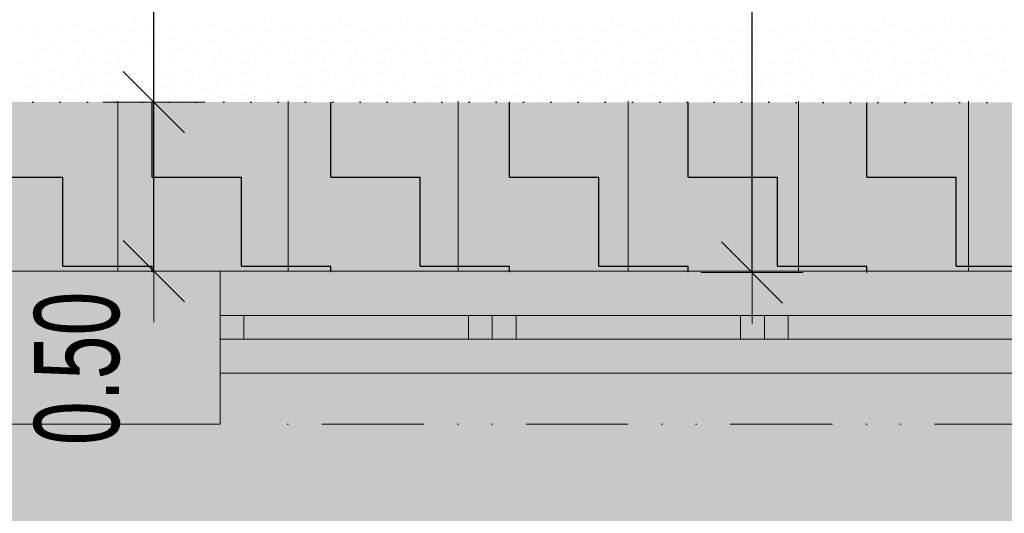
# Model space of a CAD drawing. Header units: millimetres. Extents: x -211955 to 157391, y -241491 to 94238.
# Tile 83 of 138: x -2752 to 142, y -47976 to -46525. Entities that reach past the tile are written whole.
import ezdxf

# ---------------------------------------------------------------- set-up
doc = ezdxf.new("R2010")
doc.units = ezdxf.units.MM
doc.header["$PDMODE"] = 65
doc.linetypes.add('JIS_09_15', pattern=[600, 300, -100, 0, -100, 0, -100])
doc.linetypes.add('Teckovana 0.5x_2', pattern=[80, 0, -80])
for name, color, linetype, lineweight in [('XR$2$PŮDORYS 1.NP - STÁVAJÍCÍ_1', 7, 'Continuous', 25), ('XR$3$SITUACE - BOURÁNÍ_1', 7, 'Continuous', 25), ('XR$4$SITUACE - BOURÁNÍ - KOTY_1', 7, 'Continuous', 25)]:
    doc.layers.add(name, color=color, linetype=linetype, lineweight=lineweight)
doc.styles.add('ARIALNARROW', font='ARIALN.TTF')
doc.dimstyles.new('DIMSTYLE_4', dxfattribs={"dimtxt": 250, "dimasz": 300, "dimexe": 0, "dimexo": 0, "dimgap": 125, "dimtad": 2, "dimlfac": 0.001, "dimrnd": 0.05, "dimzin": 4, "dimdsep": 46, "dimtxsty": 'ARIALNARROW', "dimblk1": 'ALL_ML_STRICH', "dimblk2": 'ALL_ML_STRICH', "dimsah": 1, "dimcen": 0, "dimclrd": 6, "dimclre": 6, "dimclrt": 6, "dimadec": 0, "dimazin": 0, "dimtfac": 1, "dimtdec": 0, "dimtix": 1, "dimtmove": 2, "dimatfit": 3, "dimfxl": 0, "dimtzin": 0, "dimlwd": 0, "dimlwe": 18, "dimarcsym": 0})
doc.dimstyles.new('DIMSTYLE_5', dxfattribs={"dimtxt": 250, "dimasz": 300, "dimexe": 0, "dimexo": 0, "dimgap": 125, "dimtad": 2, "dimlfac": 0.001, "dimrnd": 0.05, "dimzin": 4, "dimdsep": 46, "dimtxsty": 'ARIALNARROW', "dimblk1": 'ALL_ML_STRICH', "dimblk2": 'ALL_ML_STRICH', "dimsah": 1, "dimcen": 0, "dimclrd": 6, "dimclre": 6, "dimclrt": 6, "dimadec": 0, "dimazin": 0, "dimtfac": 1, "dimtdec": 0, "dimtix": 1, "dimtmove": 2, "dimatfit": 3, "dimfxl": 0, "dimtvp": 1.2, "dimtzin": 0, "dimlwd": 0, "dimlwe": 18, "dimarcsym": 0})

# ---------------------------------------------------------------- blocks, each defined once
blk = doc.blocks.new('VZOR_0')
at = {"layer": 'XR$3$SITUACE - BOURÁNÍ_1', "color": 204, "linetype": 'Continuous', "lineweight": 13}
for p, q in [((-2613, -46529.6), (-2613, -46529.6)), ((-2413, -46529.6), (-2413, -46529.6)), ((-2213, -46529.6), (-2213, -46529.6)), ((-2013, -46529.6), (-2013, -46529.6)), ((-1813, -46529.6), (-1813, -46529.6)), ((-1613, -46529.6), (-1613, -46529.6)), ((-1413, -46529.6), (-1413, -46529.6)), ((-1213, -46529.6), (-1213, -46529.6)), ((-1013, -46529.6), (-1013, -46529.6)), ((-813, -46529.6), (-813, -46529.6)), ((-613, -46529.6), (-613, -46529.6)), ((-413, -46529.6), (-413, -46529.6)), ((-213, -46529.6), (-213, -46529.6)), ((-13, -46529.6), (-13, -46529.6)), ((-2740, -46560), (-2740, -46560)), ((-2694.6, -46548.4), (-2694.6, -46548.4)), ((-2660.2, -46551.8), (-2660.2, -46551.8)), ((-2628, -46558.6), (-2628, -46558.6)), ((-2580, -46540), (-2580, -46540)), ((-2540, -46560), (-2540, -46560)), ((-2494.6, -46548.4), (-2494.6, -46548.4)), ((-2460.2, -46551.8), (-2460.2, -46551.8)), ((-2428, -46558.6), (-2428, -46558.6)), ((-2380, -46540), (-2380, -46540)), ((-2340, -46560), (-2340, -46560)), ((-2294.6, -46548.4), (-2294.6, -46548.4)), ((-2260.2, -46551.8), (-2260.2, -46551.8)), ((-2228, -46558.6), (-2228, -46558.6)), ((-2180, -46540), (-2180, -46540)), ((-2140, -46560), (-2140, -46560)), ((-2094.6, -46548.4), (-2094.6, -46548.4)), ((-2060.2, -46551.8), (-2060.2, -46551.8)), ((-2028, -46558.6), (-2028, -46558.6)), ((-1980, -46540), (-1980, -46540)), ((-1940, -46560), (-1940, -46560)), ((-1894.6, -46548.4), (-1894.6, -46548.4)), ((-1860.2, -46551.8), (-1860.2, -46551.8)), ((-1828, -46558.6), (-1828, -46558.6)), ((-1780, -46540), (-1780, -46540)), ((-1740, -46560), (-1740, -46560)), ((-1694.6, -46548.4), (-1694.6, -46548.4)), ((-1660.2, -46551.8), (-1660.2, -46551.8)), ((-1628, -46558.6), (-1628, -46558.6)), ((-1580, -46540), (-1580, -46540)), ((-1540, -46560), (-1540, -46560)), ((-1494.6, -46548.4), (-1494.6, -46548.4)), ((-1460.2, -46551.8), (-1460.2, -46551.8)), ((-1428, -46558.6), (-1428, -46558.6)), ((-1380, -46540), (-1380, -46540)), ((-1340, -46560), (-1340, -46560)), ((-1294.6, -46548.4), (-1294.6, -46548.4)), ((-1260.2, -46551.8), (-1260.2, -46551.8)), ((-1228, -46558.6), (-1228, -46558.6)), ((-1180, -46540), (-1180, -46540)), ((-1140, -46560), (-1140, -46560)), ((-1094.6, -46548.4), (-1094.6, -46548.4)), ((-1060.2, -46551.8), (-1060.2, -46551.8)), ((-1028, -46558.6), (-1028, -46558.6)), ((-980, -46540), (-980, -46540)), ((-940, -46560), (-940, -46560)), ((-894.6, -46548.4), (-894.6, -46548.4)), ((-860.2, -46551.8), (-860.2, -46551.8)), ((-828, -46558.6), (-828, -46558.6)), ((-780, -46540), (-780, -46540)), ((-740, -46560), (-740, -46560)), ((-694.6, -46548.4), (-694.6, -46548.4)), ((-660.2, -46551.8), (-660.2, -46551.8)), ((-628, -46558.6), (-628, -46558.6)), ((-580, -46540), (-580, -46540)), ((-540, -46560), (-540, -46560)), ((-494.6, -46548.4), (-494.6, -46548.4)), ((-460.2, -46551.8), (-460.2, -46551.8)), ((-428, -46558.6), (-428, -46558.6)), ((-380, -46540), (-380, -46540)), ((-340, -46560), (-340, -46560)), ((-294.6, -46548.4), (-294.6, -46548.4)), ((-260.2, -46551.8), (-260.2, -46551.8)), ((-228, -46558.6), (-228, -46558.6)), ((-180, -46540), (-180, -46540)), ((-140, -46560), (-140, -46560)), ((-94.6, -46548.4), (-94.6, -46548.4)), ((-60.2, -46551.8), (-60.2, -46551.8)), ((-28, -46558.6), (-28, -46558.6)), ((20, -46540), (20, -46540)), ((60, -46560), (60, -46560)), ((105.4, -46548.4), (105.4, -46548.4)), ((139.8, -46551.8), (139.8, -46551.8)), ((-2709.8, -46580.8), (-2709.8, -46580.8)), ((-2651.2, -46584.8), (-2651.2, -46584.8)), ((-2578.2, -46586), (-2578.2, -46586)), ((-2509.8, -46580.8), (-2509.8, -46580.8)), ((-2451.2, -46584.8), (-2451.2, -46584.8)), ((-2378.2, -46586), (-2378.2, -46586)), ((-2309.8, -46580.8), (-2309.8, -46580.8)), ((-2251.2, -46584.8), (-2251.2, -46584.8)), ((-2178.2, -46586), (-2178.2, -46586)), ((-2109.8, -46580.8), (-2109.8, -46580.8)), ((-2051.2, -46584.8), (-2051.2, -46584.8)), ((-1978.2, -46586), (-1978.2, -46586)), ((-1909.8, -46580.8), (-1909.8, -46580.8)), ((-1851.2, -46584.8), (-1851.2, -46584.8)), ((-1778.2, -46586), (-1778.2, -46586)), ((-1709.8, -46580.8), (-1709.8, -46580.8)), ((-1651.2, -46584.8), (-1651.2, -46584.8)), ((-1578.2, -46586), (-1578.2, -46586)), ((-1509.8, -46580.8), (-1509.8, -46580.8)), ((-1451.2, -46584.8), (-1451.2, -46584.8)), ((-1378.2, -46586), (-1378.2, -46586)), ((-1309.8, -46580.8), (-1309.8, -46580.8)), ((-1251.2, -46584.8), (-1251.2, -46584.8)), ((-1178.2, -46586), (-1178.2, -46586)), ((-1109.8, -46580.8), (-1109.8, -46580.8)), ((-1051.2, -46584.8), (-1051.2, -46584.8)), ((-978.2, -46586), (-978.2, -46586)), ((-909.8, -46580.8), (-909.8, -46580.8)), ((-851.2, -46584.8), (-851.2, -46584.8)), ((-778.2, -46586), (-778.2, -46586)), ((-709.8, -46580.8), (-709.8, -46580.8)), ((-651.2, -46584.8), (-651.2, -46584.8)), ((-578.2, -46586), (-578.2, -46586)), ((-509.8, -46580.8), (-509.8, -46580.8)), ((-451.2, -46584.8), (-451.2, -46584.8)), ((-378.2, -46586), (-378.2, -46586)), ((-309.8, -46580.8), (-309.8, -46580.8)), ((-251.2, -46584.8), (-251.2, -46584.8)), ((-178.2, -46586), (-178.2, -46586)), ((-109.8, -46580.8), (-109.8, -46580.8)), ((-51.2, -46584.8), (-51.2, -46584.8)), ((21.8, -46586), (21.8, -46586)), ((90.2, -46580.8), (90.2, -46580.8)), ((-2672, -46608.4), (-2672, -46608.4)), ((-2623.8, -46617.2), (-2623.8, -46617.2)), ((-2560.4, -46615.6), (-2560.4, -46615.6)), ((-2472, -46608.4), (-2472, -46608.4)), ((-2423.8, -46617.2), (-2423.8, -46617.2)), ((-2360.4, -46615.6), (-2360.4, -46615.6)), ((-2272, -46608.4), (-2272, -46608.4)), ((-2223.8, -46617.2), (-2223.8, -46617.2)), ((-2160.4, -46615.6), (-2160.4, -46615.6)), ((-2072, -46608.4), (-2072, -46608.4)), ((-2023.8, -46617.2), (-2023.8, -46617.2)), ((-1960.4, -46615.6), (-1960.4, -46615.6)), ((-1872, -46608.4), (-1872, -46608.4)), ((-1823.8, -46617.2), (-1823.8, -46617.2)), ((-1760.4, -46615.6), (-1760.4, -46615.6)), ((-1672, -46608.4), (-1672, -46608.4)), ((-1623.8, -46617.2), (-1623.8, -46617.2)), ((-1560.4, -46615.6), (-1560.4, -46615.6)), ((-1472, -46608.4), (-1472, -46608.4)), ((-1423.8, -46617.2), (-1423.8, -46617.2)), ((-1360.4, -46615.6), (-1360.4, -46615.6)), ((-1272, -46608.4), (-1272, -46608.4)), ((-1223.8, -46617.2), (-1223.8, -46617.2)), ((-1160.4, -46615.6), (-1160.4, -46615.6)), ((-1072, -46608.4), (-1072, -46608.4)), ((-1023.8, -46617.2), (-1023.8, -46617.2)), ((-960.4, -46615.6), (-960.4, -46615.6)), ((-872, -46608.4), (-872, -46608.4)), ((-823.8, -46617.2), (-823.8, -46617.2)), ((-760.4, -46615.6), (-760.4, -46615.6)), ((-672, -46608.4), (-672, -46608.4)), ((-623.8, -46617.2), (-623.8, -46617.2)), ((-560.4, -46615.6), (-560.4, -46615.6)), ((-472, -46608.4), (-472, -46608.4)), ((-423.8, -46617.2), (-423.8, -46617.2)), ((-360.4, -46615.6), (-360.4, -46615.6)), ((-272, -46608.4), (-272, -46608.4)), ((-223.8, -46617.2), (-223.8, -46617.2)), ((-160.4, -46615.6), (-160.4, -46615.6)), ((-72, -46608.4), (-72, -46608.4)), ((-23.8, -46617.2), (-23.8, -46617.2)), ((39.6, -46615.6), (39.6, -46615.6)), ((128, -46608.4), (128, -46608.4)), ((-2702.6, -46625.8), (-2702.6, -46625.8)), ((-2660, -46640), (-2660, -46640)), ((-2580, -46640), (-2580, -46640)), ((-2502.6, -46625.8), (-2502.6, -46625.8)), ((-2460, -46640), (-2460, -46640)), ((-2380, -46640), (-2380, -46640)), ((-2302.6, -46625.8), (-2302.6, -46625.8)), ((-2260, -46640), (-2260, -46640)), ((-2180, -46640), (-2180, -46640)), ((-2102.6, -46625.8), (-2102.6, -46625.8)), ((-2060, -46640), (-2060, -46640)), ((-1980, -46640), (-1980, -46640)), ((-1902.6, -46625.8), (-1902.6, -46625.8)), ((-1860, -46640), (-1860, -46640)), ((-1780, -46640), (-1780, -46640)), ((-1702.6, -46625.8), (-1702.6, -46625.8)), ((-1660, -46640), (-1660, -46640)), ((-1580, -46640), (-1580, -46640)), ((-1502.6, -46625.8), (-1502.6, -46625.8)), ((-1460, -46640), (-1460, -46640)), ((-1380, -46640), (-1380, -46640)), ((-1302.6, -46625.8), (-1302.6, -46625.8)), ((-1260, -46640), (-1260, -46640)), ((-1180, -46640), (-1180, -46640)), ((-1102.6, -46625.8), (-1102.6, -46625.8)), ((-1060, -46640), (-1060, -46640)), ((-980, -46640), (-980, -46640)), ((-902.6, -46625.8), (-902.6, -46625.8)), ((-860, -46640), (-860, -46640)), ((-780, -46640), (-780, -46640)), ((-702.6, -46625.8), (-702.6, -46625.8)), ((-660, -46640), (-660, -46640)), ((-580, -46640), (-580, -46640)), ((-502.6, -46625.8), (-502.6, -46625.8)), ((-460, -46640), (-460, -46640)), ((-380, -46640), (-380, -46640)), ((-302.6, -46625.8), (-302.6, -46625.8)), ((-260, -46640), (-260, -46640)), ((-180, -46640), (-180, -46640)), ((-102.6, -46625.8), (-102.6, -46625.8)), ((-60, -46640), (-60, -46640)), ((20, -46640), (20, -46640)), ((97.4, -46625.8), (97.4, -46625.8)), ((140, -46640), (140, -46640)), ((-2743.2, -46652.4), (-2743.2, -46652.4)), ((-2693.2, -46653), (-2693.2, -46653)), ((-2658.2, -46676.4), (-2658.2, -46676.4)), ((-2579.4, -46668), (-2579.4, -46668)), ((-2543.2, -46652.4), (-2543.2, -46652.4)), ((-2493.2, -46653), (-2493.2, -46653)), ((-2458.2, -46676.4), (-2458.2, -46676.4)), ((-2379.4, -46668), (-2379.4, -46668)), ((-2343.2, -46652.4), (-2343.2, -46652.4)), ((-2293.2, -46653), (-2293.2, -46653)), ((-2258.2, -46676.4), (-2258.2, -46676.4)), ((-2179.4, -46668), (-2179.4, -46668)), ((-2143.2, -46652.4), (-2143.2, -46652.4)), ((-2093.2, -46653), (-2093.2, -46653)), ((-2058.2, -46676.4), (-2058.2, -46676.4)), ((-1979.4, -46668), (-1979.4, -46668)), ((-1943.2, -46652.4), (-1943.2, -46652.4)), ((-1893.2, -46653), (-1893.2, -46653)), ((-1858.2, -46676.4), (-1858.2, -46676.4)), ((-1779.4, -46668), (-1779.4, -46668)), ((-1743.2, -46652.4), (-1743.2, -46652.4)), ((-1693.2, -46653), (-1693.2, -46653)), ((-1658.2, -46676.4), (-1658.2, -46676.4)), ((-1579.4, -46668), (-1579.4, -46668)), ((-1543.2, -46652.4), (-1543.2, -46652.4)), ((-1493.2, -46653), (-1493.2, -46653)), ((-1458.2, -46676.4), (-1458.2, -46676.4)), ((-1379.4, -46668), (-1379.4, -46668)), ((-1343.2, -46652.4), (-1343.2, -46652.4)), ((-1293.2, -46653), (-1293.2, -46653)), ((-1258.2, -46676.4), (-1258.2, -46676.4)), ((-1179.4, -46668), (-1179.4, -46668)), ((-1143.2, -46652.4), (-1143.2, -46652.4)), ((-1093.2, -46653), (-1093.2, -46653)), ((-1058.2, -46676.4), (-1058.2, -46676.4)), ((-979.4, -46668), (-979.4, -46668)), ((-943.2, -46652.4), (-943.2, -46652.4)), ((-893.2, -46653), (-893.2, -46653)), ((-858.2, -46676.4), (-858.2, -46676.4)), ((-779.4, -46668), (-779.4, -46668)), ((-743.2, -46652.4), (-743.2, -46652.4)), ((-693.2, -46653), (-693.2, -46653)), ((-658.2, -46676.4), (-658.2, -46676.4)), ((-579.4, -46668), (-579.4, -46668)), ((-543.2, -46652.4), (-543.2, -46652.4)), ((-493.2, -46653), (-493.2, -46653)), ((-458.2, -46676.4), (-458.2, -46676.4)), ((-379.4, -46668), (-379.4, -46668)), ((-343.2, -46652.4), (-343.2, -46652.4)), ((-293.2, -46653), (-293.2, -46653)), ((-258.2, -46676.4), (-258.2, -46676.4)), ((-179.4, -46668), (-179.4, -46668)), ((-143.2, -46652.4), (-143.2, -46652.4)), ((-93.2, -46653), (-93.2, -46653)), ((-58.2, -46676.4), (-58.2, -46676.4)), ((20.6, -46668), (20.6, -46668)), ((56.8, -46652.4), (56.8, -46652.4)), ((106.8, -46653), (106.8, -46653)), ((141.8, -46676.4), (141.8, -46676.4)), ((-2730.2, -46690), (-2730.2, -46690)), ((-2700, -46680), (-2700, -46680)), ((-2693, -46707), (-2693, -46707)), ((-2624.6, -46684.6), (-2624.6, -46684.6)), ((-2556.6, -46687.8), (-2556.6, -46687.8)), ((-2530.2, -46690), (-2530.2, -46690)), ((-2500, -46680), (-2500, -46680)), ((-2493, -46707), (-2493, -46707)), ((-2424.6, -46684.6), (-2424.6, -46684.6)), ((-2356.6, -46687.8), (-2356.6, -46687.8)), ((-2330.2, -46690), (-2330.2, -46690)), ((-2300, -46680), (-2300, -46680)), ((-2293, -46707), (-2293, -46707)), ((-2224.6, -46684.6), (-2224.6, -46684.6)), ((-2156.6, -46687.8), (-2156.6, -46687.8)), ((-2130.2, -46690), (-2130.2, -46690)), ((-2100, -46680), (-2100, -46680)), ((-2093, -46707), (-2093, -46707)), ((-2024.6, -46684.6), (-2024.6, -46684.6)), ((-1956.6, -46687.8), (-1956.6, -46687.8)), ((-1930.2, -46690), (-1930.2, -46690)), ((-1900, -46680), (-1900, -46680)), ((-1893, -46707), (-1893, -46707)), ((-1824.6, -46684.6), (-1824.6, -46684.6)), ((-1756.6, -46687.8), (-1756.6, -46687.8)), ((-1730.2, -46690), (-1730.2, -46690)), ((-1700, -46680), (-1700, -46680)), ((-1693, -46707), (-1693, -46707)), ((-1624.6, -46684.6), (-1624.6, -46684.6)), ((-1556.6, -46687.8), (-1556.6, -46687.8)), ((-1530.2, -46690), (-1530.2, -46690)), ((-1500, -46680), (-1500, -46680)), ((-1493, -46707), (-1493, -46707)), ((-1424.6, -46684.6), (-1424.6, -46684.6)), ((-1356.6, -46687.8), (-1356.6, -46687.8)), ((-1330.2, -46690), (-1330.2, -46690)), ((-1300, -46680), (-1300, -46680)), ((-1293, -46707), (-1293, -46707)), ((-1224.6, -46684.6), (-1224.6, -46684.6)), ((-1156.6, -46687.8), (-1156.6, -46687.8)), ((-1130.2, -46690), (-1130.2, -46690)), ((-1100, -46680), (-1100, -46680)), ((-1093, -46707), (-1093, -46707)), ((-1024.6, -46684.6), (-1024.6, -46684.6)), ((-956.6, -46687.8), (-956.6, -46687.8)), ((-930.2, -46690), (-930.2, -46690)), ((-900, -46680), (-900, -46680)), ((-893, -46707), (-893, -46707)), ((-824.6, -46684.6), (-824.6, -46684.6)), ((-756.6, -46687.8), (-756.6, -46687.8)), ((-730.2, -46690), (-730.2, -46690)), ((-700, -46680), (-700, -46680)), ((-693, -46707), (-693, -46707)), ((-624.6, -46684.6), (-624.6, -46684.6)), ((-556.6, -46687.8), (-556.6, -46687.8)), ((-530.2, -46690), (-530.2, -46690)), ((-500, -46680), (-500, -46680)), ((-493, -46707), (-493, -46707)), ((-424.6, -46684.6), (-424.6, -46684.6)), ((-356.6, -46687.8), (-356.6, -46687.8)), ((-330.2, -46690), (-330.2, -46690)), ((-300, -46680), (-300, -46680)), ((-293, -46707), (-293, -46707)), ((-224.6, -46684.6), (-224.6, -46684.6)), ((-156.6, -46687.8), (-156.6, -46687.8)), ((-130.2, -46690), (-130.2, -46690)), ((-100, -46680), (-100, -46680)), ((-93, -46707), (-93, -46707)), ((-24.6, -46684.6), (-24.6, -46684.6)), ((43.4, -46687.8), (43.4, -46687.8)), ((69.8, -46690), (69.8, -46690)), ((100, -46680), (100, -46680)), ((107, -46707), (107, -46707)), ((-2731.2, -46719.8), (-2731.2, -46719.8)), ((-2657.2, -46711.8), (-2657.2, -46711.8)), ((-2613, -46729.6), (-2613, -46729.6)), ((-2571.2, -46710.4), (-2571.2, -46710.4)), ((-2531.2, -46719.8), (-2531.2, -46719.8)), ((-2457.2, -46711.8), (-2457.2, -46711.8)), ((-2413, -46729.6), (-2413, -46729.6)), ((-2371.2, -46710.4), (-2371.2, -46710.4)), ((-2331.2, -46719.8), (-2331.2, -46719.8)), ((-2257.2, -46711.8), (-2257.2, -46711.8)), ((-2213, -46729.6), (-2213, -46729.6)), ((-2171.2, -46710.4), (-2171.2, -46710.4)), ((-2131.2, -46719.8), (-2131.2, -46719.8)), ((-2057.2, -46711.8), (-2057.2, -46711.8)), ((-2013, -46729.6), (-2013, -46729.6)), ((-1971.2, -46710.4), (-1971.2, -46710.4)), ((-1931.2, -46719.8), (-1931.2, -46719.8)), ((-1857.2, -46711.8), (-1857.2, -46711.8)), ((-1813, -46729.6), (-1813, -46729.6)), ((-1771.2, -46710.4), (-1771.2, -46710.4)), ((-1731.2, -46719.8), (-1731.2, -46719.8)), ((-1657.2, -46711.8), (-1657.2, -46711.8)), ((-1613, -46729.6), (-1613, -46729.6)), ((-1571.2, -46710.4), (-1571.2, -46710.4)), ((-1531.2, -46719.8), (-1531.2, -46719.8)), ((-1457.2, -46711.8), (-1457.2, -46711.8)), ((-1413, -46729.6), (-1413, -46729.6)), ((-1371.2, -46710.4), (-1371.2, -46710.4)), ((-1331.2, -46719.8), (-1331.2, -46719.8)), ((-1257.2, -46711.8), (-1257.2, -46711.8)), ((-1213, -46729.6), (-1213, -46729.6)), ((-1171.2, -46710.4), (-1171.2, -46710.4)), ((-1131.2, -46719.8), (-1131.2, -46719.8)), ((-1057.2, -46711.8), (-1057.2, -46711.8)), ((-1013, -46729.6), (-1013, -46729.6)), ((-971.2, -46710.4), (-971.2, -46710.4)), ((-931.2, -46719.8), (-931.2, -46719.8)), ((-857.2, -46711.8), (-857.2, -46711.8)), ((-813, -46729.6), (-813, -46729.6)), ((-771.2, -46710.4), (-771.2, -46710.4)), ((-731.2, -46719.8), (-731.2, -46719.8)), ((-657.2, -46711.8), (-657.2, -46711.8)), ((-613, -46729.6), (-613, -46729.6)), ((-571.2, -46710.4), (-571.2, -46710.4)), ((-531.2, -46719.8), (-531.2, -46719.8)), ((-457.2, -46711.8), (-457.2, -46711.8)), ((-413, -46729.6), (-413, -46729.6)), ((-371.2, -46710.4), (-371.2, -46710.4)), ((-331.2, -46719.8), (-331.2, -46719.8)), ((-257.2, -46711.8), (-257.2, -46711.8)), ((-213, -46729.6), (-213, -46729.6)), ((-171.2, -46710.4), (-171.2, -46710.4)), ((-131.2, -46719.8), (-131.2, -46719.8)), ((-57.2, -46711.8), (-57.2, -46711.8)), ((-13, -46729.6), (-13, -46729.6)), ((28.8, -46710.4), (28.8, -46710.4)), ((68.8, -46719.8), (68.8, -46719.8)), ((-2740, -46760), (-2740, -46760)), ((-2694.6, -46748.4), (-2694.6, -46748.4)), ((-2660.2, -46751.8), (-2660.2, -46751.8)), ((-2628, -46758.6), (-2628, -46758.6)), ((-2580, -46740), (-2580, -46740)), ((-2540, -46760), (-2540, -46760)), ((-2494.6, -46748.4), (-2494.6, -46748.4)), ((-2460.2, -46751.8), (-2460.2, -46751.8)), ((-2428, -46758.6), (-2428, -46758.6)), ((-2380, -46740), (-2380, -46740)), ((-2340, -46760), (-2340, -46760)), ((-2294.6, -46748.4), (-2294.6, -46748.4)), ((-2260.2, -46751.8), (-2260.2, -46751.8)), ((-2228, -46758.6), (-2228, -46758.6)), ((-2180, -46740), (-2180, -46740)), ((-2140, -46760), (-2140, -46760)), ((-2094.6, -46748.4), (-2094.6, -46748.4)), ((-2060.2, -46751.8), (-2060.2, -46751.8)), ((-2028, -46758.6), (-2028, -46758.6)), ((-1980, -46740), (-1980, -46740)), ((-1940, -46760), (-1940, -46760)), ((-1894.6, -46748.4), (-1894.6, -46748.4)), ((-1860.2, -46751.8), (-1860.2, -46751.8)), ((-1828, -46758.6), (-1828, -46758.6)), ((-1780, -46740), (-1780, -46740)), ((-1740, -46760), (-1740, -46760)), ((-1694.6, -46748.4), (-1694.6, -46748.4)), ((-1660.2, -46751.8), (-1660.2, -46751.8)), ((-1628, -46758.6), (-1628, -46758.6)), ((-1580, -46740), (-1580, -46740)), ((-1540, -46760), (-1540, -46760)), ((-1494.6, -46748.4), (-1494.6, -46748.4)), ((-1460.2, -46751.8), (-1460.2, -46751.8)), ((-1428, -46758.6), (-1428, -46758.6)), ((-1380, -46740), (-1380, -46740)), ((-1340, -46760), (-1340, -46760)), ((-1294.6, -46748.4), (-1294.6, -46748.4)), ((-1260.2, -46751.8), (-1260.2, -46751.8)), ((-1228, -46758.6), (-1228, -46758.6)), ((-1180, -46740), (-1180, -46740)), ((-1140, -46760), (-1140, -46760)), ((-1094.6, -46748.4), (-1094.6, -46748.4)), ((-1060.2, -46751.8), (-1060.2, -46751.8)), ((-1028, -46758.6), (-1028, -46758.6)), ((-980, -46740), (-980, -46740)), ((-940, -46760), (-940, -46760)), ((-894.6, -46748.4), (-894.6, -46748.4)), ((-860.2, -46751.8), (-860.2, -46751.8)), ((-828, -46758.6), (-828, -46758.6)), ((-780, -46740), (-780, -46740)), ((-740, -46760), (-740, -46760)), ((-694.6, -46748.4), (-694.6, -46748.4)), ((-660.2, -46751.8), (-660.2, -46751.8)), ((-628, -46758.6), (-628, -46758.6)), ((-580, -46740), (-580, -46740)), ((-540, -46760), (-540, -46760)), ((-494.6, -46748.4), (-494.6, -46748.4)), ((-460.2, -46751.8), (-460.2, -46751.8)), ((-428, -46758.6), (-428, -46758.6)), ((-380, -46740), (-380, -46740)), ((-340, -46760), (-340, -46760)), ((-294.6, -46748.4), (-294.6, -46748.4)), ((-260.2, -46751.8), (-260.2, -46751.8)), ((-228, -46758.6), (-228, -46758.6)), ((-180, -46740), (-180, -46740)), ((-140, -46760), (-140, -46760)), ((-94.6, -46748.4), (-94.6, -46748.4)), ((-60.2, -46751.8), (-60.2, -46751.8)), ((-28, -46758.6), (-28, -46758.6)), ((20, -46740), (20, -46740)), ((60, -46760), (60, -46760)), ((105.4, -46748.4), (105.4, -46748.4)), ((139.8, -46751.8), (139.8, -46751.8))]:
    blk.add_line(p, q, dxfattribs=at)
blk = doc.blocks.new('ALL_ML_STRICH')
at = {"color": 0, "linetype": 'ByBlock', "lineweight": -2}
for p, q in [((0, -0.5), (0, 0.5)), ((-0.3, -0.3), (0.3, 0.3)), ((-1, 0), (0.5, 0))]:
    blk.add_line(p, q, dxfattribs=at)
blk = doc.blocks.new('*D30')
at = {"layer": 'DEFPOINTS', "color": 6, "linetype": 'Continuous', "lineweight": 18}
for p in [(337, -44273.9), (-599.3, -47268.2), (373, -47268.2)]:
    blk.add_point(p, dxfattribs=at)
at = {"layer": 'XR$4$SITUACE - BOURÁNÍ - KOTY_1', "color": 6, "linetype": 'Continuous', "lineweight": -2}
for p, q in [((-187.6, -44273.9), (-599.3, -44273.9)), ((-599.3, -47268.2), (-599.3, -44273.9)), ((-599.3, -47268.2), (-599.3, -47268.2))]:
    blk.add_line(p, q, dxfattribs=at)
at = {"layer": 'XR$4$SITUACE - BOURÁNÍ - KOTY_1', "color": 6, "linetype": 'Continuous', "lineweight": 18, "xscale": 300, "yscale": 300, "zscale": 300}
for p, rotation in [((-599.3, -44273.9), 90), ((-599.3, -47268.2), 270)]:
    blk.add_blockref('ALL_ML_STRICH', p, dxfattribs=dict(at, rotation=rotation))
at = {"layer": 'XR$4$SITUACE - BOURÁNÍ - KOTY_1', "color": 6, "linetype": 'Continuous', "lineweight": 18, "insert": (-824.3, -45727), "char_height": 250, "width": 811.429, "attachment_point": 5, "rotation": 90, "style": 'ARIALNARROW'}
blk.add_mtext('\\W0.81;\\A1;{3.00}', dxfattribs=at)
blk = doc.blocks.new('*D31')
at = {"layer": 'DEFPOINTS', "color": 6, "linetype": 'Continuous', "lineweight": 18}
for p in [(-2400.9, -46767), (-2365, -47263.9), (-2357.8, -47263.9)]:
    blk.add_point(p, dxfattribs=at)
at = {"layer": 'XR$4$SITUACE - BOURÁNÍ - KOTY_1', "color": 6, "linetype": 'Continuous', "lineweight": -2}
for p, q in [((-2357.8, -46767), (-2357.8, -46767)), ((-2357.8, -47263.9), (-2357.8, -46767)), ((-2357.8, -47263.9), (-2357.8, -47263.9))]:
    blk.add_line(p, q, dxfattribs=at)
at = {"layer": 'XR$4$SITUACE - BOURÁNÍ - KOTY_1', "color": 6, "linetype": 'Continuous', "lineweight": 18, "xscale": 300, "yscale": 300, "zscale": 300}
for p, rotation in [((-2357.8, -46767), 90), ((-2357.8, -47263.9), 270)]:
    blk.add_blockref('ALL_ML_STRICH', p, dxfattribs=dict(at, rotation=rotation))
at = {"layer": 'XR$4$SITUACE - BOURÁNÍ - KOTY_1', "color": 6, "linetype": 'Continuous', "lineweight": 18, "insert": (-2582.8, -47549.9), "char_height": 250, "width": 811.429, "attachment_point": 5, "rotation": 90, "style": 'ARIALNARROW'}
blk.add_mtext('\\W0.81;\\A1;{0.50}', dxfattribs=at)
blk = doc.blocks.new('*D32')
at = {"layer": 'DEFPOINTS', "color": 6, "linetype": 'Continuous', "lineweight": 18}
for p in [(-2321.9, -44506.7), (-2400.9, -46767), (-2357.8, -46767)]:
    blk.add_point(p, dxfattribs=at)
at = {"layer": 'XR$4$SITUACE - BOURÁNÍ - KOTY_1', "color": 6, "linetype": 'Continuous', "lineweight": -2}
for p, q in [((-2357.8, -44506.7), (-2357.8, -44506.7)), ((-2357.8, -46767), (-2357.8, -44506.7)), ((-2357.8, -46767), (-2357.8, -46767))]:
    blk.add_line(p, q, dxfattribs=at)
at = {"layer": 'XR$4$SITUACE - BOURÁNÍ - KOTY_1', "color": 6, "linetype": 'Continuous', "lineweight": 18, "xscale": 300, "yscale": 300, "zscale": 300}
for p, rotation in [((-2357.8, -44506.7), 90), ((-2357.8, -46767), 270)]:
    blk.add_blockref('ALL_ML_STRICH', p, dxfattribs=dict(at, rotation=rotation))
at = {"layer": 'XR$4$SITUACE - BOURÁNÍ - KOTY_1', "color": 6, "linetype": 'Continuous', "lineweight": 18, "insert": (-2582.8, -45592.8), "char_height": 250, "width": 811.429, "attachment_point": 5, "rotation": 90, "style": 'ARIALNARROW'}
blk.add_mtext('\\W0.81;\\A1;{2.25}', dxfattribs=at)
blk = doc.blocks.new('*D73')
at = {"layer": 'DEFPOINTS', "color": 6, "linetype": 'Continuous', "lineweight": 18}
for p in [(-11463, -47263.9), (372, -47267.8), (-11463, -48791.9)]:
    blk.add_point(p, dxfattribs=at)
at = {"layer": 'XR$4$SITUACE - BOURÁNÍ - KOTY_1', "color": 6, "linetype": 'Continuous', "lineweight": -2}
for p, q in [((372, -48039.1), (372, -48791.9)), ((-11463, -48179.2), (-11463, -48791.9)), ((-11463, -48791.9), (372, -48791.9))]:
    blk.add_line(p, q, dxfattribs=at)
at = {"layer": 'XR$4$SITUACE - BOURÁNÍ - KOTY_1', "color": 6, "linetype": 'Continuous', "lineweight": 18, "xscale": 300, "yscale": 300, "zscale": 300, "rotation": 180}
blk.add_blockref('ALL_ML_STRICH', (-11463, -48791.9), dxfattribs=at)
at = {"layer": 'XR$4$SITUACE - BOURÁNÍ - KOTY_1', "color": 6, "linetype": 'Continuous', "lineweight": 18, "xscale": 300, "yscale": 300, "zscale": 300}
blk.add_blockref('ALL_ML_STRICH', (372, -48791.9), dxfattribs=at)
at = {"layer": 'XR$4$SITUACE - BOURÁNÍ - KOTY_1', "color": 6, "linetype": 'Continuous', "lineweight": 18, "insert": (-5510.5, -48566.9), "char_height": 250, "width": 1014.286, "attachment_point": 5, "style": 'ARIALNARROW'}
blk.add_mtext('\\W0.81;\\A1;{11.85}', dxfattribs=at)

msp = doc.modelspace()

# ---------------------------------------------------------------- hatches: boundary and pattern name
at = {"layer": 'XR$2$PŮDORYS 1.NP - STÁVAJÍCÍ_1', "linetype": 'Continuous', "lineweight": 25}
msp.add_hatch(color=9, dxfattribs=at).paths.add_polyline_path([(-17892.983, -57703.892), (-1182.983, -57703.892), (-1182.983, -59773.892), (6922.017, -59773.892), (6922.017, -57703.892), (23652.017, -57703.892), (23652.017, -45578.892), (17222.017, -45578.892), (17222.017, -47263.892), (-11462.983, -47263.892), (-11462.983, -45578.892), (-17892.983, -45578.892)])
at = {"layer": 'XR$3$SITUACE - BOURÁNÍ_1', "linetype": 'Continuous', "lineweight": 25}
msp.add_hatch(color=254, dxfattribs=at).paths.add_polyline_path([(-11382.983, -58203.892), (-11382.983, -57703.892), (-17892.983, -57703.892), (-17892.983, -45578.892), (-11462.983, -45578.892), (-11462.983, -47263.892), (371.998, -47267.804), (372.646, -46767.998), (-10962.983, -46763.892), (-10962.983, -45078.892), (-18392.983, -45078.892), (-18392.983, -58203.892)], flags=0)
h = msp.add_hatch(dxfattribs=at)
h.set_pattern_fill('VZOR', scale=262.5, style=0, pattern_type=2)
h.set_pattern_definition([(0, (525, 525), (262.5, 262.5), [262.5, -262.5]), (90, (525, 525), (-262.5, 262.5), [262.5, -262.5])])
h.paths.add_polyline_path([(-11382.983, -58203.892), (-11382.983, -57703.892), (-17892.983, -57703.892), (-17892.983, -45578.892), (-11462.983, -45578.892), (-11462.983, -47263.892), (371.998, -47267.804), (372.646, -46767.998), (-10962.983, -46763.892), (-10962.983, -45078.892), (-18392.983, -45078.892), (-18392.983, -58203.892)], flags=0)

# ---------------------------------------------------------------- linework, layer by layer
at = {"layer": 'XR$2$PŮDORYS 1.NP - STÁVAJÍCÍ_1', "color": 7, "linetype": 'Teckovana 0.5x_2', "lineweight": 25}
msp.add_line((-10962.983, -46763.892), (372.646, -46767.998), dxfattribs=at)
at = {"layer": 'XR$2$PŮDORYS 1.NP - STÁVAJÍCÍ_1', "color": 8, "linetype": 'Continuous', "lineweight": 13}
for p, q in [((-2462.983, -46763.892), (-2462.983, -47263.892)), ((-1962.983, -46763.892), (-1962.983, -47263.892)), ((-1462.983, -46763.892), (-1462.983, -47263.892)), ((-962.983, -46763.892), (-962.983, -47263.892)), ((-462.983, -46763.892), (-462.983, -47263.892)), ((37.017, -46763.892), (37.017, -47263.892))]:
    msp.add_line(p, q, dxfattribs=at)
at = {"layer": 'XR$2$PŮDORYS 1.NP - STÁVAJÍCÍ_1', "color": 251, "linetype": 'Continuous', "lineweight": 13}
for p, q in [((-3662.983, -47263.892), (-2162.983, -47263.892)), ((-2162.983, -47263.892), (-2162.983, -47713.892)), ((237.017, -47263.892), (-2162.983, -47263.892)), ((237.017, -47393.892), (-2162.983, -47393.892)), ((-2092.983, -47463.892), (-2092.983, -47393.892)), ((-1432.983, -47463.892), (-1432.983, -47393.892)), ((-1362.983, -47463.892), (-1362.983, -47393.892)), ((-1292.983, -47463.892), (-1292.983, -47393.892)), ((-632.983, -47463.892), (-632.983, -47393.892)), ((-562.983, -47463.892), (-562.983, -47393.892)), ((-492.983, -47463.892), (-492.983, -47393.892)), ((237.017, -47463.892), (-2162.983, -47463.892)), ((237.017, -47563.892), (-2162.983, -47563.892)), ((-3662.983, -47713.892), (-2162.983, -47713.892))]:
    msp.add_line(p, q, dxfattribs=at)
at = {"layer": 'XR$2$PŮDORYS 1.NP - STÁVAJÍCÍ_1', "color": 251, "linetype": 'JIS_09_15', "lineweight": 13}
msp.add_line((237.017, -47713.892), (-2162.983, -47713.892), dxfattribs=at)

# ---------------------------------------------------------------- block references
at = {"layer": 'XR$3$SITUACE - BOURÁNÍ_1', "color": 204, "linetype": 'Continuous', "lineweight": 13}
msp.add_blockref('VZOR_0', (0, 0), dxfattribs=at)

# ---------------------------------------------------------------- dimensions: what is measured, and where the dimension line sits
at = {"layer": 'XR$4$SITUACE - BOURÁNÍ - KOTY_1', "color": 6, "linetype": 'Continuous', "lineweight": 18}
for base, p1, p2, dimstyle, picture, middle in [((-599.319, -44273.892), (-599.319, -47268.193), (-187.631, -44273.892), 'DIMSTYLE_4', '*D30', (-824.319, -45727.042)), ((-2357.81, -44506.677), (-2357.81, -46766.993), (-2357.81, -44506.677), 'DIMSTYLE_4', '*D32', (-2582.81, -45592.835)), ((-2357.81, -46766.993), (-2357.81, -47263.892), (-2357.81, -46766.993), 'DIMSTYLE_5', '*D31', (-2582.81, -47549.892))]:
    dim = msp.add_linear_dim(base=base, p1=p1, p2=p2, angle=90, dimstyle=dimstyle, override={"dimpost": '<>', "dimclrd": 6, "dimclre": 6, "dimclrt": 6, "dimlwd": 0, "dimlwe": 18}, dxfattribs=at)
    dim.commit()
    dim.dimension.update_dxf_attribs({"geometry": picture, "text_midpoint": middle, "dimtype": 160})
dim = msp.add_linear_dim(base=(371.998, -48791.892), p1=(-11462.983, -48179.202), p2=(371.998, -48039.076), dimstyle='DIMSTYLE_4', override={"dimpost": '<>', "dimclrd": 6, "dimclre": 6, "dimclrt": 6, "dimlwd": 0, "dimlwe": 18}, dxfattribs=at)
dim.commit()
dim.dimension.update_dxf_attribs({"geometry": '*D73', "text_midpoint": (-5510.492, -48566.892), "dimtype": 160})

doc.saveas('drawing.dxf')
